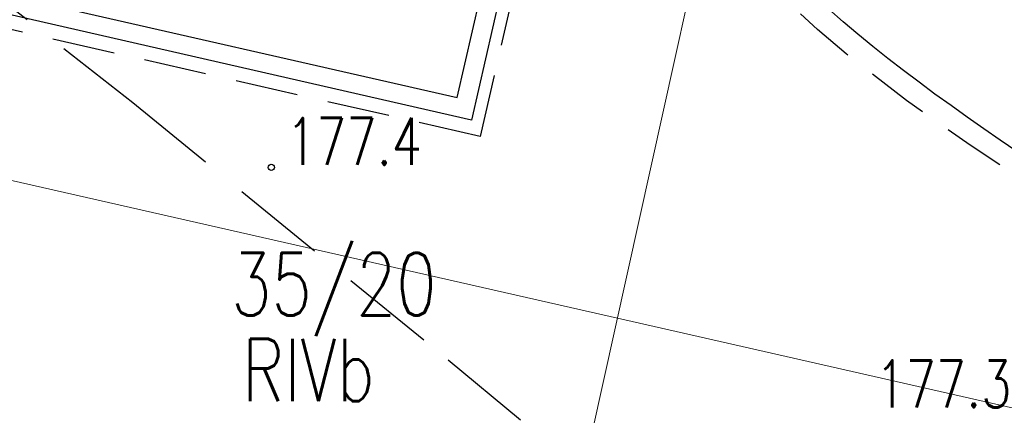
# Model space of a CAD drawing. Header units: metres. Extents: x 964 to 7125, y -212 to 9570.
# Tile 170 of 185: x 2667 to 2683, y 240 to 246. Entities that reach past the tile are written whole.
import ezdxf
from ezdxf.enums import TextEntityAlignment as Align

# ---------------------------------------------------------------- set-up
doc = ezdxf.new("R2010")
doc.units = ezdxf.units.M
for name, pattern in [('0', [0]), ('CIĄGłA', [0]), ('DASH', [0.75, 0.5, -0.25]), ('DASHED', [0.75, 0.5, -0.25]), ('HIDDENX2', [0.75, 0.5, -0.25])]:
    doc.linetypes.add(name, pattern=pattern)
for name, color, linetype, lineweight in [('AGP1_HATCH', 7, 'Continuous', 5), ('AGP1_koncepcja', 6, 'Continuous', 50), ('LINIE PRZEKROJOWE', 7, 'Continuous', 9), ('PODKŁAD MAPA', 7, 'Continuous', 9), ('STREFY GAZOCIĄG', 7, 'Continuous', 9)]:
    doc.layers.add(name, color=color, linetype=linetype, lineweight=lineweight)
for name, color, linetype in [('Numery_dzialek', 7, 'Continuous'), ('Numery_konturow', 7, 'Continuous'), ('OT_Rzedna', 7, 'Continuous'), ('T_wiata', 251, 'Continuous'), ('WYMIARY', 9, 'Continuous')]:
    doc.layers.add(name, color=color, linetype=linetype)
doc.styles.add('STYL_ARIAL', font='simplex', dxfattribs={"width": 0.75, "oblique": 0.1})

# ---------------------------------------------------------------- blocks, each defined once
blk = doc.blocks.new('OTRN')
at = {"color": 0}
blk.add_circle((0, 0), 0.05, dxfattribs=at)
blk = doc.blocks.new('MDCP 20240606')
at = {"layer": 'OT_Rzedna', "color": 251, "true_color": 0x636466}
blk.add_blockref('OTRN', (6592020.9, 5737959.98), dxfattribs=at)
at = {"layer": 'Numery_dzialek', "color": 251, "true_color": 0x636466, "style": 'STYL_ARIAL', "width": 0.75}
blk.add_text('35/20', height=1, dxfattribs=at).set_placement((6592021.8995, 5737958.1119), align=Align.MIDDLE_CENTER)
at = {"layer": 'Numery_konturow', "color": 251, "true_color": 0x636466, "style": 'STYL_ARIAL', "width": 0.75}
blk.add_text('RIVb', height=1, dxfattribs=at).set_placement((6592020.4326, 5737957.2408), align=Align.TOP_LEFT)
at = {"layer": 'OT_Rzedna', "color": 251, "true_color": 0x636466, "style": 'STYL_ARIAL', "width": 0.75}
for s, p in [('177.4', (6592021.1359, 5737960.3939)), ('177.3', (6592030.5501, 5737956.5174))]:
    blk.add_text(s, height=0.75, dxfattribs=at).set_placement(p, align=Align.MIDDLE_LEFT)
blk = doc.blocks.new('wiata KZT')
at = {"color": 18, "linetype": 'HIDDENX2', "lineweight": 30, "ltscale": 2, "true_color": 0x000000}
blk.add_lwpolyline([(1831.958, 315.809), (1837.796, 341.658), (1847.55, 339.455), (1841.711, 313.607), (1831.958, 315.809)], dxfattribs=at)
at = {"layer": 'T_wiata'}
for p, q in [((1847.312, 339.304), (1841.568, 313.869)), ((1841.341, 314.228), (1846.954, 339.078)), ((1832.56, 316.211), (1841.341, 314.228)), ((1841.568, 313.869), (1832.202, 315.985))]:
    blk.add_line(p, q, dxfattribs=at)
blk = doc.blocks.new('PRZEKRÓJ TERENU OPIS PZT')
at = {"color": 251, "true_color": 0x636466}
for points in [[(2751.914, 34.79), (2751.621, -72.808)], [(2712.743, -19.582), (2800.188, -19.298)]]:
    blk.add_lwpolyline(points, dxfattribs=at)
blk = doc.blocks.new('TECHPAL')
at = {"color": 2, "linetype": '0', "lineweight": 30, "ltscale": 0.1}
blk.add_open_spline([(2691.453, 231.374), (2691.723, 232.456), (2693.52, 239.714), (2678.735, 243.988), (2675.72, 252.983), (2672.715, 256.284), (2673.281, 257.53), (2673.576, 257.833)], degree=3, knots=[0, 0, 0, 0, 3.201083, 21.422723, 30.578449, 32.539306, 33.682043, 33.682043, 33.682043, 33.682043], dxfattribs=at)
at = {"layer": 'AGP1_koncepcja', "color": 2, "linetype": 'DASHED', "lineweight": 30, "ltscale": 2}
blk.add_open_spline([(2691.251, 231.424), (2691.579, 232.433), (2692.762, 240.177), (2678.29, 243.499), (2675.562, 253.173), (2672.393, 256.398), (2673.152, 257.699), (2673.418, 257.972)], degree=3, knots=[0, 0, 0, 0, 3.183067, 21.404707, 30.560433, 32.52129, 33.664026, 33.664026, 33.664026, 33.664026], dxfattribs=at)

msp = doc.modelspace()

# ---------------------------------------------------------------- hatches: boundary and pattern name
at = {"layer": 'AGP1_HATCH', "transparency": 33554625}
h = msp.add_hatch(dxfattribs=at)
h.set_pattern_fill('GRASS', color=64, scale=0.02)
edge = h.paths.add_edge_path()
edge.add_line((2661.808, 281.175), (2661.513, 280.104))
edge.add_arc((2698.999, 442.4), 166.569, 256.99439, 258.15001)
edge.add_line((2664.794, 279.381), (2665.074, 279.32))
edge.add_line((2665.074, 279.32), (2665.192, 279.868))
edge.add_line((2665.192, 279.868), (2666.815, 279.518))
edge.add_line((2666.815, 279.518), (2666.697, 278.971))
edge.add_line((2666.697, 278.971), (2677.245, 276.699))
edge.add_line((2677.245, 276.699), (2678.276, 277.431))
edge.add_line((2678.276, 277.431), (2661.808, 281.175))
edge = h.paths.add_edge_path()
edge.add_line((2678.276, 277.431), (2677.245, 276.699))
edge.add_line((2677.245, 276.699), (2705.453, 270.625))
edge.add_arc((2702.958, 261.982), 8.996, -9.9, 73.8971, ccw=False)
edge.add_line((2711.82, 260.435), (2705.06, 230.82))
edge.add_line((2705.06, 230.82), (2704.425, 230.965))
edge.add_line((2704.425, 230.965), (2703.045, 224.923))
edge.add_line((2703.045, 224.923), (2698.813, 225.889))
edge.add_line((2698.813, 225.889), (2700.188, 231.912))
edge.add_line((2700.188, 231.912), (2696.803, 230.989))
edge.add_line((2696.803, 230.989), (2693.006, 231.856))
edge.add_line((2693.006, 231.856), (2692.595, 230.055))
edge.add_line((2692.595, 230.055), (2687.874, 231.129))
edge.add_line((2687.874, 231.129), (2688.286, 232.933))
edge.add_line((2688.286, 232.933), (2682.213, 234.319))
edge.add_line((2682.213, 234.319), (2680.478, 235.491))
edge.add_arc((2679.979, 234.803), 0.85, 53.9932, 167.1431)
edge.add_line((2679.15, 234.992), (2677.859, 229.338))
edge.add_line((2677.859, 229.338), (2673.716, 230.283))
edge.add_line((2673.716, 230.283), (2674.083, 231.892))
edge.add_line((2674.083, 231.892), (2654.926, 236.264))
edge.add_line((2654.926, 236.264), (2654.926, 236.264))
edge.add_line((2654.926, 236.264), (2655.36, 238.166))
edge.add_line((2655.36, 238.166), (2651.46, 239.056))
edge.add_line((2651.46, 239.056), (2652.172, 242.175))
edge.add_line((2652.172, 242.175), (2657.383, 262.804))
edge.add_arc((2654.62, 263.502), 2.85, 345.8235, 357.6929)
edge.add_line((2657.467, 263.387), (2657.561, 265.726))
edge.add_line((2657.561, 265.726), (2649.038, 234.685))
edge.add_line((2649.038, 234.685), (2703.448, 222.315))
edge.add_line((2703.448, 222.315), (2714.508, 269.195))
edge.add_line((2714.508, 269.195), (2678.276, 277.431))

# ---------------------------------------------------------------- block references
at = {"linetype": 'CIĄGłA', "lineweight": 5, "rotation": 359.8705193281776}
msp.add_blockref('wiata KZT', (832.051, -65.236), dxfattribs=at)
at = {"layer": 'PODKŁAD MAPA', "linetype": 'ByBlock'}
msp.add_blockref('MDCP 20240606', (-6589349.772, -5737716.265), dxfattribs=at)

# ---------------------------------------------------------------- next in the draw order: block references
at = {"layer": 'LINIE PRZEKROJOWE', "color": 18, "linetype": 'CIĄGłA', "lineweight": 5, "true_color": 0x000000, "rotation": 77.33843703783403}
msp.add_blockref('PRZEKRÓJ TERENU OPIS PZT', (2054.508, -2439.278), dxfattribs=at)

# ---------------------------------------------------------------- next in the draw order: block references
msp.add_blockref('PRZEKRÓJ TERENU OPIS PZT', (2054.508, -2439.278), dxfattribs=at)

# ---------------------------------------------------------------- next in the draw order: linework, layer by layer
at = {"layer": 'STREFY GAZOCIĄG', "color": 30, "linetype": 'DASH', "lineweight": 30, "ltscale": 3, "true_color": 0xf26722}
msp.add_lwpolyline([(2648.375, 260.886), (2651.045, 258.765), (2664.279, 248.397), (2668.914, 244.753), (2673.954, 240.639), (2680.962, 234.819), (2682.517, 233.775), (2690.653, 227.192), (2698.312, 224.865), (2699.747, 224.443), (2703.672, 223.268)], dxfattribs=at)

# ---------------------------------------------------------------- next in the draw order: block references
at = {"layer": 'WYMIARY', "color": 3}
msp.add_blockref('TECHPAL', (0, 0), dxfattribs=at)

doc.saveas('drawing.dxf')
